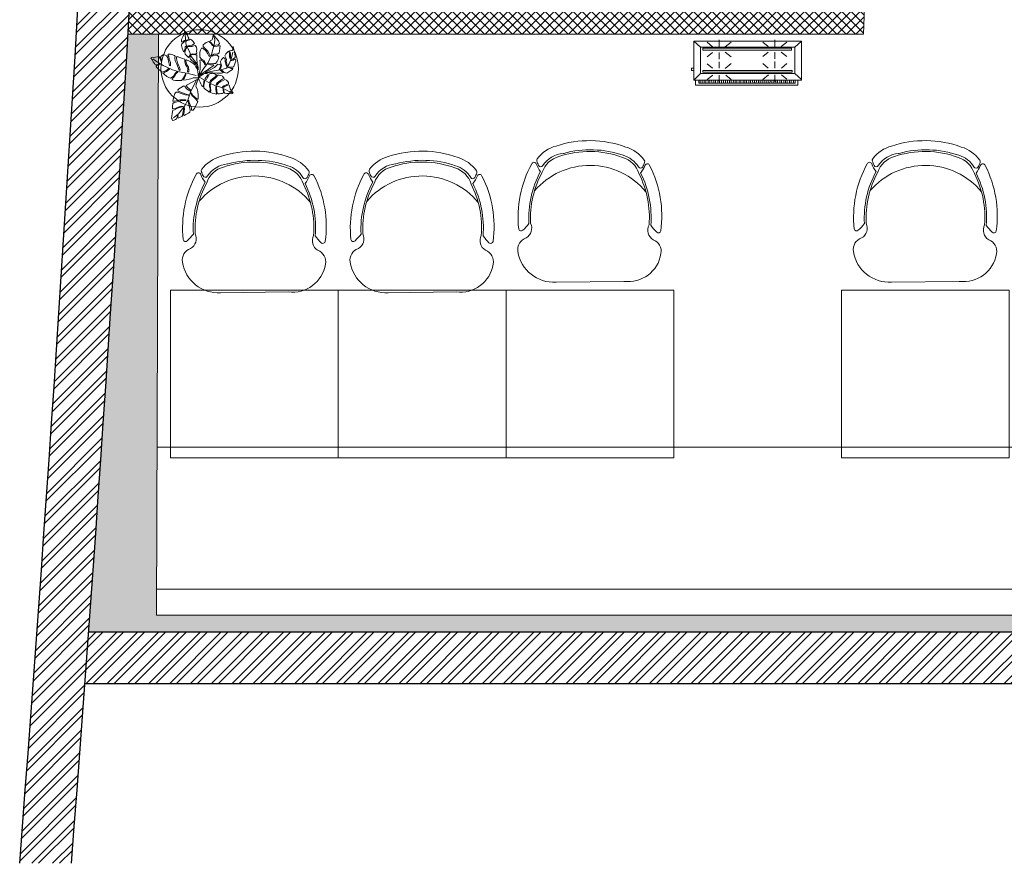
# Model space of a CAD drawing. Header units: millimetres. Extents: x 256680 to 410391, y -77299 to -22623.
# Tile 73 of 202: x 321822 to 325637, y -34256 to -30988. Entities that reach past the tile are written whole.
import ezdxf

# ---------------------------------------------------------------- set-up
doc = ezdxf.new("R2010")
doc.units = ezdxf.units.MM
doc.header["$LTSCALE"] = 2.5
doc.linetypes.add('HIDDENX2', pattern=[19.05, 12.7, -6.35])
for name, color, linetype, lineweight in [('ELEVATION 1', 143, 'Continuous', 18), ('ELEVATION 3', 23, 'Continuous', 13), ('FURNITURES', 30, 'Continuous', 15), ('HATCH LIGHT', 250, 'Continuous', 0), ('TREES', 55, 'Continuous', 5), ('WALL', 132, 'Continuous', 25)]:
    doc.layers.add(name, color=color, linetype=linetype, lineweight=lineweight)

# ---------------------------------------------------------------- blocks, each defined once
blk = doc.blocks.new('04P-CH~1')
blk.add_line((-0.6031, 0.6002), (-0.3259, 0.597))
for centre, radius, start, end in [((-0.6123, 0.4516), 0.1489, 86.4583, 170.8444), ((-0.3081, 0.4618), 0.1363, 9.1324, 97.5079), ((-0.7092, 0.4672), 0.0508, 170.8444, 251.0023), ((-0.2234, 0.474), 0.0508, 290.5941, 10.752), ((-0.7491, 0.3792), 0.0464, 334.7034, 59.6721), ((-0.181, 0.3871), 0.0464, 121.9243, 206.893), ((-0.3026, 0.3344), 0.456, 173.9296, 208.6243), ((-0.7462, 0.3807), 0.01, 46.5664, 168.9611), ((-0.9103, 0.2073), 0.2488, 38.0132, 46.5664), ((-0.6165, 0.3348), 0.3954, 333.0732, 4.5427), ((-0.6164, 0.3348), 0.4025, 333.2275, 4.6507), ((-0.6261, 0.3299), 0.456, 332.972, 7.6668), ((-0.0151, 0.2198), 0.2488, 135.03, 143.5831), ((-0.184, 0.3885), 0.01, 12.6352, 135.03), ((-0.3125, 0.3391), 0.4025, 176.9457, 208.3688), ((-0.3123, 0.339), 0.3954, 177.0537, 208.5232), ((-0.465, 0.421), 0.2985, 220.6848, 320.3883), ((-0.5509, 0.0634), 0.1433, 143.887, 158.5326), ((-0.5509, 0.0634), 0.1371, 154.5721, 162.6985), ((-0.6657, 0.118), 0.01, 32.6756, 154.5721), ((-0.5651, 0.1825), 0.1, 198.8658, 254.7715), ((-0.5651, 0.1825), 0.1095, 212.6756, 265.1902), ((-0.3595, 0.1854), 0.1, 286.8249, 342.7306), ((-0.3595, 0.1854), 0.1095, 286.8249, 328.9208), ((-0.2571, 0.1237), 0.01, 27.0243, 148.9208), ((-0.3704, 0.0659), 0.1433, 23.0638, 37.7094), ((-0.3704, 0.0659), 0.1371, 18.8979, 27.0243), ((-0.2294, 0.126), 0.01, 203.0638, 340.7704), ((-0.6935, 0.1195), 0.01, 200.826, 338.5326), ((-0.6722, 0.1012), 0.01, 162.6985, 217.1873), ((-0.5651, 0.1825), 0.1445, 217.1873, 254.7715), ((-0.4661, 0.4573), 0.3918, 251.3562, 290.2402), ((-0.3595, 0.1854), 0.1445, 286.8249, 324.409), ((-0.2501, 0.1071), 0.01, 324.409, 18.8979), ((-0.4661, 0.456), 0.435, 251.649, 289.9474), ((-0.5751, 0.0635), 0.01, 75.1708, 85.1902), ((-0.4624, 0.4792), 0.4208, 254.8305, 288.6631)]:
    blk.add_arc(centre, radius, start, end)
blk = doc.blocks.new('sdfvx')
at = {"layer": 'TREES'}
for p, q in [((2.9, 3.2), (23.7, -7.5)), ((23.7, -7.5), (56.9, -26.3)), ((56.9, -26.3), (77.7, -35.4)), ((77.7, -35.4), (104.4, -43.9)), ((104.4, -43.9), (135.7, -59.1)), ((135.7, -59.1), (160.2, -69.7))]:
    blk.add_line(p, q, dxfattribs=at)
for points in [[(-1.3, 38.9), (-10.2, 63.8), (-20.1, 72.7), (-38.5, 89.1), (-41, 94.8), (-40, 99.2), (-37.3, 106.3), (-39.7, 109.6), (-43.8, 101.4), (-47.3, 97), (-51.7, 101.3), (-56.3, 106.6), (-63.8, 112.6), (-64.3, 123), (-61.4, 131.8), (-57.4, 142.4), (-57.9, 150.7), (-62.5, 147.3), (-63.1, 140.3), (-66.7, 129.6), (-69.9, 124.7), (-73, 128.9), (-76.7, 141), (-81.1, 153.7), (-79.6, 161.3), (-71, 168.8), (-62.4, 177.1), (-67.7, 177.4), (-73.1, 171.6), (-80.7, 171), (-79.9, 182.5), (-74.7, 195), (-69.7, 206.8), (-65.6, 218.2), (-52.1, 202.6), (-49.2, 193.9), (-45.2, 189.6), (-48.3, 182.9), (-55.8, 179.5), (-58.2, 174.4), (-51.6, 177.2), (-43.2, 180.6), (-40.1, 184.7), (-32.8, 180.7), (-24.7, 173.7), (-18.8, 162.9), (-29.3, 155.8), (-42, 154.3), (-50.9, 153), (-51.1, 148.9), (-42.3, 149.3), (-31.9, 149.5), (-21.4, 153), (-15.1, 153.7), (-10, 145.9), (-8.3, 134.5), (-9.4, 127.2), (-7.5, 117.4), (-13.9, 112.9), (-26.6, 113.9), (-32.9, 113.6), (-33, 110.2), (-27.1, 110.6), (-14, 109.2), (-8.2, 109.6), (-7.2, 90.4), (-5.9, 70.7), (-1.8, 49.8)], [(165.3, 149.4), (168, 135.7), (170.3, 123.2), (173.6, 104), (174.2, 97.3), (162.8, 88.9), (155.4, 86.4), (153.3, 82.6), (157.9, 82.5), (165.2, 84.5), (171.4, 88.6), (176.4, 87.9), (177.7, 79.6), (174, 71.6), (168.5, 54.1), (162.5, 51.5), (150.8, 51.1), (141, 53.5), (137.8, 52), (142, 49.8), (155.1, 45.4), (163, 44.3), (161, 40.6), (154.2, 36), (144.2, 29.8), (134.1, 22.7), (122.5, 26.3), (113, 34.8), (105.2, 36.9), (109.2, 32.8), (116.2, 28.3), (115.5, 23.8), (108.8, 23.2), (87.1, 23.3), (50.4, 25.6), (31.9, 26.7), (52.7, 37.4), (75.6, 49.3), (91.7, 66.2), (103.1, 64), (104.3, 54.8), (97.8, 41.5), (99.6, 39.8), (106.4, 48.4), (109, 59.7), (105.8, 69.2), (104.5, 77.5), (110, 87.8), (118, 97.8), (126.8, 91.5), (127.1, 76.3), (130.8, 60.1), (135.3, 55.9), (133.8, 66.7), (132, 78.6), (132.6, 89.7), (128.7, 98.3), (124.6, 105), (130.5, 114.2), (137.8, 122.3), (142.4, 126.7), (147.2, 117.4), (147.2, 99.7), (150.4, 90.6), (152.3, 96.9), (151.2, 113.8), (150.3, 121.5), (146.8, 129.1), (156.6, 130.2), (161.3, 131.1)], [(-226.4, 96.3), (-222.5, 90.6), (-218.1, 84.3), (-214.3, 76.7), (-209.3, 68.5), (-205.8, 62.3), (-199.3, 61.8), (-192.5, 63.4), (-185, 69.4), (-184.2, 65.8), (-190.2, 60.5), (-199.7, 59.2), (-200.3, 54.9), (-197, 50), (-189, 41.8), (-182.1, 34.7), (-173.8, 27.7), (-164.1, 30.8), (-154.9, 33.8), (-148, 39), (-141.9, 44.3), (-137.8, 41.9), (-144.9, 35.5), (-151.8, 30.7), (-159.8, 27.1), (-164.9, 25.1), (-168.4, 22.1), (-163.4, 17.4), (-150.9, 6.4), (-141, 1.5), (-132.1, -0.7), (-118.9, 8.4), (-112.5, 19.4), (-103.6, 28.7), (-97.7, 26.9), (-106.5, 20.7), (-112, 10.1), (-119.2, 2.7), (-124.9, -2.6), (-124.6, -7.1), (-118.5, -10.1), (-108.5, -11.6), (-96.6, -11.5), (-81.3, -12), (-74.5, -4.6), (-66.8, 9.3), (-62, 21.4), (-59.9, 14.5), (-66.7, 0.5), (-70.1, -4.8), (-71.8, -7.6), (-70, -10.1), (-59.2, -8.5), (-44.6, -5.3), (-36.4, -3.4), (-25.8, -0.1), (-18.2, 1), (-0.1, 1), (-1.3, 14.4), (-2.3, 32.1), (-6.4, 42.9), (-13, 52.6), (-16.8, 62.8), (-27.5, 71), (-39.3, 77.5), (-56.6, 86.2), (-59.3, 82.6), (-58.7, 71.5), (-53.1, 61.5), (-47.6, 50.5), (-45.4, 38.3), (-46.3, 28.8), (-49.6, 27.5), (-52.7, 30.6), (-50.9, 43.1), (-57.1, 55.4), (-61.2, 63.5), (-64.8, 78.1), (-64.2, 88.6), (-76.4, 92.5), (-88.6, 96.5), (-100.7, 101.3), (-104.7, 97.9), (-104.8, 90.9), (-99.2, 72), (-94.2, 60.8), (-90.2, 51.4), (-86.5, 37.2), (-91.3, 34.8), (-97.1, 49.7), (-102.7, 65.5), (-110.9, 82.1), (-111.5, 93.2), (-109.9, 101.8), (-113.6, 106.3), (-126.6, 110.8), (-132.6, 112.5), (-142.2, 112.6), (-145.3, 109.5), (-141.2, 101.4), (-139, 88.8), (-133.4, 73), (-132.6, 63.2), (-133.4, 57.6), (-136.8, 58.5), (-138.6, 67.1), (-142, 80.4), (-145.6, 95), (-151.7, 105.1), (-161.5, 110.5), (-166.9, 109.5), (-174.9, 105.8), (-180.3, 99.1), (-175.7, 85.2), (-179.4, 80.5), (-180.9, 88.6), (-184.6, 96.6), (-187.4, 101.9), (-194.7, 99.9), (-204.5, 99.1), (-210.9, 97.3), (-219.5, 99)], [(165.1, -71.2), (159.6, -74.1), (154.6, -75.3), (145.4, -74.3), (134.4, -73), (125.4, -72.4), (121.2, -68.6), (120.5, -61.7), (119.5, -53.5), (116.4, -52.4), (117.8, -58.4), (118, -66.2), (116.4, -72.4), (113.3, -73.9), (106.1, -74.4), (99.3, -75.4), (93.8, -75.2), (87.5, -69.5), (86.7, -57.8), (86.1, -48.1), (85.7, -40), (81.7, -40.7), (82.2, -53), (84, -64.8), (85.6, -72.1), (86, -76), (83.9, -76.7), (74, -74.3), (65.6, -71.8), (57.6, -69.4), (58.1, -59.2), (57.7, -46.3), (56.1, -35.4), (56.3, -29.3), (53.9, -26.1), (52.1, -29.7), (53, -40.8), (55.2, -50.7), (54.8, -59.7), (51.1, -67.5), (47, -64.7), (41.7, -59.4), (33.7, -54.4), (25.8, -46.5), (26, -34.3), (29.2, -20.6), (28.5, -12.1), (25.8, -15.3), (24.9, -21.9), (24.1, -31.8), (23, -37.1), (23.3, -41.6), (20.5, -41.2), (16.6, -36.5), (11.4, -28), (8.7, -20.2), (4, -10.5), (0, 0), (6.9, 7.7), (15.7, 13.2), (22, 18.4), (29.3, 20.6), (39.7, 20.7), (46, 17.5), (43.2, 11.8), (36.5, 3.4), (32.2, -2.1), (31.3, -6.4), (37.3, -7.3), (41.9, -1.5), (48.6, 13.3), (52.7, 19.4), (56.9, 21.7), (65.2, 21.5), (75, 20.1), (81.5, 18.5), (84.9, 12.6), (78.6, 5.1), (66, -4.3), (57.2, -11.8), (54.6, -18.8), (56.7, -22), (62.7, -14.2), (71.1, -7.3), (79.6, -1.5), (86.6, 6.9), (92, 13.2), (97.6, 14), (106.7, 12), (113.3, 8.8), (122.3, -2.1), (113.4, -6), (97.1, -16.5), (89.3, -23.5), (85.4, -28.4), (84.1, -33.3), (89, -32.7), (94.3, -24.8), (105.1, -16.7), (114.6, -13.3), (125.3, -8), (133, -10.7), (138.6, -16.4), (142.1, -21.4), (143.2, -27.9), (131.4, -33), (120.9, -37), (114.1, -41.5), (116.9, -44.5), (124.5, -40.7), (132, -37.9), (142.5, -32.1), (145.8, -33.8), (147.3, -38.9), (151, -51.6), (157.4, -60.3), (163.3, -68.5)], [(-123.3, -201.7), (-115.2, -199.8), (-109.7, -197.5), (-103.9, -193.6), (-101.9, -186.6), (-99.6, -177.6), (-96.6, -178.6), (-97.7, -186.2), (-96.2, -190.1), (-93, -189.5), (-86.1, -185.3), (-79.5, -182.6), (-75.7, -177.9), (-74, -166.3), (-71.8, -151), (-70.6, -142.4), (-67.8, -140.7), (-66.9, -145.5), (-68.2, -160.6), (-71.6, -175.8), (-68.4, -178.3), (-59.5, -173.5), (-52.9, -170.8), (-46.7, -167.6), (-41.8, -162.6), (-39.4, -153.1), (-41.9, -137.7), (-45.2, -124.7), (-50, -111.1), (-48.8, -106), (-45.6, -109.1), (-43.5, -116.7), (-39.5, -128.1), (-33.8, -143), (-33.6, -152.9), (-25.7, -152.5), (-17.5, -141.2), (-13.6, -136), (-10.4, -128.2), (-3.8, -112.8), (-12.3, -100), (-21, -93.4), (-31.4, -83.1), (-34.5, -75.4), (-35.3, -70.1), (-32.1, -73.1), (-28, -81), (-18.3, -89.1), (-7.8, -99), (-2.4, -101.8), (-1.3, -97.3), (-1.1, -81.2), (-2.8, -64.4), (-6.2, -52), (-12.8, -40.1), (-11.6, -31.5), (-1.8, -3.3), (-15.6, -12.7), (-30.1, -19.5), (-56.8, -34.4), (-57, -36.5), (-52.4, -45.6), (-38.5, -56.1), (-36.4, -63.7), (-41.7, -60.3), (-56.4, -51.8), (-64.2, -39.6), (-70.3, -38.2), (-71, -37.8), (-73.4, -39.2), (-84.9, -46.4), (-93.4, -51.9), (-98.3, -56.9), (-95.6, -63), (-83.6, -66.8), (-70.3, -71.8), (-53.5, -77.8), (-46.3, -81.5), (-49.5, -82.1), (-63.3, -80.6), (-81.6, -74.3), (-99.8, -67.6), (-106.5, -67.1), (-111.7, -74.2), (-116.5, -89.6), (-120.7, -100.9), (-122.1, -110.6), (-110.6, -109.6), (-88.9, -103.4), (-71.2, -103.3), (-59.3, -103.5), (-60.4, -107.5), (-73.3, -106.7), (-86.6, -108.9), (-101.8, -113.5), (-115.1, -115.7), (-121.6, -121.5), (-122.8, -133.3), (-123.1, -146.2), (-109.4, -145.1), (-97.1, -139.1), (-81.9, -134.5), (-73.3, -135.7), (-83.6, -138.9), (-99.9, -143.8), (-113.4, -151.2), (-121.9, -152.6), (-124.2, -168.4), (-126.1, -181.6), (-127.3, -190.3), (-125.5, -195.2)]]:
    blk.add_lwpolyline(points, close=True, dxfattribs=at)
for points in [[(-7.7, 66.8), (-34.5, 102.6), (-43.2, 125.8), (-58.3, 156.2), (-62.1, 181.6), (-63.4, 210.4)], [(2.2, 10.2), (5, 26.5), (7.7, 41.8), (8.4, 57.4), (7.3, 73.8), (6.7, 84), (10.9, 85.4), (20.8, 79.9), (26.7, 71.5), (30.3, 61.8), (35.2, 64.2), (32.3, 72.2), (26.8, 83.1), (15.1, 89.8), (6.3, 99.2), (6.9, 110.2), (7.1, 121.9), (9.1, 132.2), (13.9, 141.1), (21, 141.1), (36.3, 127.8), (44, 114.5), (50.8, 101.9), (54.9, 105.9), (50.8, 116.1), (43.8, 127.2), (30.5, 140.8), (22.2, 149.5), (22.3, 157.1), (29.8, 163.6), (36.9, 167.7), (48.9, 173), (57.9, 165.2), (64.3, 153.6), (70.6, 151.7), (68.9, 157.5), (61, 166.2), (54, 173.3), (55.4, 176.1), (65.7, 181.2), (68.5, 193.5), (70.1, 204.9), (77.6, 196.7), (85.9, 187.4), (95.3, 175.5), (99.2, 163.8), (95.7, 157.2), (81.7, 155.2), (73.9, 153.2), (76.3, 148.9), (88.2, 150.7), (97, 152), (103.2, 153.1), (101.4, 140.7), (100.2, 128.7), (98.3, 118.9), (91.2, 115.3), (73.5, 112.3), (66.4, 108.3), (63.1, 103.2), (69.4, 104.8), (77, 108.3), (88.7, 108.6), (96.2, 101), (93.8, 87.6), (88.4, 78.3), (81.4, 68.2), (73.3, 68.3), (56, 67.8), (45, 68.4), (48.1, 65.4), (57.4, 63), (70.4, 62.2), (72.5, 59.3), (68.4, 55.4), (58.9, 49.1), (48.3, 42.1), (2.2, 10.2)], [(7.1, 16.6), (24.6, 42.9), (45.7, 73.3), (59.9, 105.2), (68.8, 135.8), (76.5, 164.5), (77.1, 183.1), (72.5, 197)], [(49, 29.8), (74.4, 33.8), (106, 38.8), (132.5, 47.2), (145.5, 66.6), (156.7, 95.3), (163.7, 123.1)], [(-11.4, 11.4), (-48.8, 21.2), (-90, 28.5), (-123.3, 39), (-167.1, 59.3), (-204.3, 81.9), (-215.3, 91.4)], [(-10.9, -12.4), (-38, -67.1), (-48.5, -100.9), (-65.4, -131.7), (-95.4, -170.4), (-117.8, -189)]]:
    blk.add_lwpolyline(points, dxfattribs=at)
for radius, start, end in [(74.1, 67.956, 75.265), (74.1, 51.3208, 54.2527), (74.1, 9.8228, 13.0821), (101.6, 19.2215, 20.0213), (101.6, 238.6692, 240.9865)]:
    blk.add_arc((2.6, 7.3), radius, start, end, dxfattribs=at)
blk = doc.blocks.new('kjdfhjakld')
for points in [[(212.7, 83.3), (212.7, 106.6), (-261.8, 106.6), (-261.8, 83.3)], [(-261.8, 83.3), (-261.8, 106.6), (212.7, 106.6), (212.7, 83.3)], [(-241.7, 83.2), (-241.6, 97.6), (-241.6, 97.6)], [(-231.3, 85.5), (-231.2, 97.5), (-231.2, 97.5)], [(-223.3, 85.4), (-223.2, 97.5), (-223.2, 97.5)], [(-212.8, 85.3), (-212.7, 97.4), (-212.7, 97.4)], [(-204.8, 85.3), (-204.7, 97.3), (-204.7, 97.3)], [(-196.8, 85.2), (-196.7, 97.2), (-196.7, 97.2)], [(-186.3, 85.1), (-186.2, 97.1), (-186.2, 97.1)], [(-177.5, 85), (-177.4, 97.1), (-177.4, 97.1)], [(-167.9, 85), (-167.8, 97), (-167.8, 97)], [(-159.1, 84.9), (-159, 96.9), (-159, 96.9)], [(-151, 84.8), (-150.9, 96.8), (-150.9, 96.8)], [(-140.6, 84.7), (-140.5, 99.2), (-140.5, 99.2)], [(-132.6, 84.7), (-132.4, 99.1), (-132.4, 99.1)], [(-124.5, 84.6), (-124.4, 99), (-124.4, 99)], [(-114.1, 84.5), (-114, 98.9), (-114, 98.9)], [(-106.1, 84.4), (-106, 98.9), (-106, 98.9)], [(-95.7, 84.3), (-95.5, 98.8), (-95.5, 98.8)], [(-87.6, 84.3), (-87.5, 98.7), (-87.5, 98.7)], [(-79.6, 84.2), (-79.5, 98.7), (-79.5, 98.7)], [(-69.2, 84.1), (-69, 98.6), (-69, 98.6)], [(-61.1, 84), (-61, 98.5), (-61, 98.5)], [(-50.7, 84), (-52.2, 98.4), (-52.2, 98.4)], [(-42.7, 83.9), (-42.6, 98.3), (-42.6, 98.3)], [(-33.9, 83.8), (-33.7, 98.3), (-33.7, 98.3)], [(-23.4, 83.7), (-23.3, 98.2), (-23.3, 98.2)], [(-15.4, 83.7), (-15.3, 98.1), (-15.3, 98.1)], [(-7.4, 83.6), (-7.3, 98), (-7.3, 98)], [(3.1, 83.5), (3.2, 98), (3.2, 98)], [(11.1, 83.4), (11.2, 97.9), (11.2, 97.9)], [(21.5, 83.3), (21.6, 97.8), (21.6, 97.8)], [(29.5, 83.3), (29.7, 97.7), (29.7, 97.7)], [(37.6, 83.2), (37.7, 97.7), (37.7, 97.7)], [(48, 83.1), (48.1, 97.6), (48.1, 97.6)], [(56, 83.1), (56.1, 97.5), (56.1, 97.5)], [(64.9, 83), (65, 97.4), (65, 97.4)], [(74.5, 84.5), (74.6, 97.3), (74.6, 97.3)], [(83.3, 84.4), (83.4, 97.3), (83.4, 97.3)], [(93, 84.4), (93.1, 97.2), (93.1, 97.2)], [(101.8, 84.3), (101.9, 97.1), (101.9, 97.1)], [(109.8, 84.2), (109.9, 97), (109.9, 97)], [(120.2, 84.1), (120.4, 97), (120.4, 97)], [(128.3, 84.1), (128.4, 96.9), (128.4, 96.9)], [(138.7, 84), (136.4, 96.8), (136.4, 96.8)], [(146.7, 83.9), (146.8, 96.7), (146.8, 96.7)], [(154.8, 83.8), (154.9, 96.7), (154.9, 96.7)], [(165.2, 83.7), (165.3, 98.2), (165.3, 98.2)], [(173.2, 83.7), (173.3, 98.1), (173.3, 98.1)], [(182, 83.6), (182.2, 98), (182.2, 98)], [(191.7, 83.5), (191.8, 98), (191.8, 98)], [(-247.4, 52.9), (-278.2, 80.9), (-278.2, 80.9)], [(-186, 58.2), (-210, 79.1), (-210, 79.1)], [(-154.7, 58.1), (-154.6, 89.4), (-154.6, 89.4)], [(-125.8, 58), (-99.3, 80.4), (-99.3, 80.4)], [(73.2, 59.7), (48.4, 79.9), (48.4, 79.9)], [(103.7, 59.6), (103.8, 90.1), (103.8, 90.1)], [(132.6, 59.5), (159.2, 79.5), (159.2, 79.5)], [(190.4, 52.9), (221, 83.3), (221, 83.3)], [(-186.1, 27.7), (-210.3, 5.3), (-210.3, 5.3)], [(-154.8, 27.6), (-154.9, -3.7), (-154.9, -3.7)], [(-124.3, 27.5), (-99.5, 6.5), (-99.5, 6.5)], [(75.5, 28.4), (48.2, 6), (48.2, 6)], [(103.6, 28.3), (103.5, -2.2), (103.5, -2.2)], [(134.9, 28.2), (158.9, 8.1), (158.9, 8.1)], [(220.8, 28), (231.2, 27.9), (231.3, 38.4), (220.8, 38.4)], [(-183.9, -46.2), (-210.4, -26), (-210.4, -26)], [(-155.1, -46.3), (-155, -15.8), (-155, -15.8)], [(-124.6, -46.4), (-99.6, -26.4), (-99.6, -26.4)], [(75.3, -47), (48.1, -24.5), (48.1, -24.5)], [(103.4, -45.5), (103.5, -14.2), (103.5, -14.2)], [(134.7, -45.6), (158.8, -24.8), (158.8, -24.8)], [(-247.4, -69.3), (-278.8, -97.2), (-278.8, -97.2)], [(-184, -73.5), (-210.6, -93.4), (-210.6, -93.4)], [(-155.1, -73.6), (-155.2, -104.1), (-155.2, -104.1)], [(-124.6, -73.7), (-99.8, -93.8), (-99.8, -93.8)], [(75.2, -71.9), (47.9, -92.7), (47.9, -92.7)], [(103.3, -72), (103.2, -103.3), (103.2, -103.3)], [(134.6, -72.1), (158.6, -93), (158.6, -93)], [(190.4, -69.3), (220.4, -97.2), (220.4, -97.2)]]:
    blk.add_lwpolyline(points)
for points in [[(198.2, 97.9), (-249.8, 97.9), (-249.8, 83.3), (198.2, 83.2)], [(221, 83.3), (-278.8, 83.3), (-278.8, -97.2), (221, -97.2)], [(190.4, 52.9), (190.4, -69.3), (-247.4, -69.3), (-247.4, 52.9)], [(-247.4, -69.3), (190.4, -69.3), (190.4, 52.9), (-247.4, 52.9)], [(179.9, 46.6), (-235, 46.6), (-235, 38.3), (179.9, 38.3)], [(-235, 38.3), (179.9, 38.3), (179.9, 46.6), (-235, 46.6)], [(179.6, -56.2), (-233, -56.2), (-233, -64.5), (179.6, -64.5)], [(-233, -64.5), (179.6, -64.5), (179.6, -56.2), (-233, -56.2)]]:
    blk.add_lwpolyline(points, close=True)

msp = doc.modelspace()

# ---------------------------------------------------------------- hatches: boundary and pattern name
at = {"layer": 'HATCH LIGHT', "true_color": 0x636466}
h = msp.add_hatch(dxfattribs=at)
h.set_pattern_fill('ANSI32', color=251, scale=6)
h.set_pattern_definition([(45, (257511.52, -46725.026), (-40.411153, 40.411153), []), (45, (257538.46, -46725.026), (-40.411153, 40.411153), [])])
h.paths.add_polyline_path([(334654.4, -32590), (334460.4, -32638.8), (334642, -33359.7), (322089.3, -33359.6, -0.000263), (322074.8, -33559.6), (334898.6, -33559.7)])
h.paths.add_polyline_path([(322503.3, -25157.1), (322303.2, -25157.1, -0.011972), (321822, -34256), (322022.5, -34256, 0.01196)])
h.paths.add_polyline_path([(322486.9, -25697.6), (332165.8, -26046.6, 0.003501), (332659.9, -26800.6), (332827.5, -26691.5), (332277.4, -25850.5), (322493.1, -25497.7, -0.000262)])
h = msp.add_hatch(dxfattribs=at)
h.set_pattern_fill('ANSI37', color=251, scale=8)
h.set_pattern_definition([(45, (257511.52, -46725.026), (-17.960512, 17.960512), []), (135, (257511.52, -46725.026), (-17.960512, -17.960512), [])])
edge = h.paths.add_edge_path()
edge.add_line((325280.4, -25798.3), (322486.9, -25697.6))
edge.add_arc((132089.5, -19659.4), 190493.1, 356.573537, 358.183559, ccw=False)
edge.add_line((322242.1, -31044.7), (325091.3, -31044.7))
edge.add_line((325091.3, -31044.7), (325217.8, -27535.7))
edge.add_line((325217.8, -27535.7), (325117.8, -27532.1))
edge.add_line((325117.8, -27532.1), (325088.6, -28343.5))
edge.add_line((325088.6, -28343.5), (325088.6, -28343.5))
edge.add_line((325088.6, -28343.5), (325023.7, -30142.4))
edge.add_line((325023.7, -30142.4), (324994.8, -30944.7))
edge.add_line((324994.8, -30944.7), (322363.1, -30944.7))
edge.add_line((322363.1, -30944.7), (322489.1, -27449.3))
edge.add_line((322489.1, -27449.3), (323488.5, -27485.3))
edge.add_line((323488.5, -27485.3), (323529.9, -27486.8))
edge.add_line((323529.9, -27486.8), (323533.5, -27386.9))
edge.add_line((323533.5, -27386.9), (322492.7, -27349.3))
edge.add_line((322492.7, -27349.3), (322548.6, -25799.9))
edge.add_line((322548.6, -25799.9), (324047.7, -25853.9))
edge.add_line((324047.7, -25853.9), (324036.9, -26153.7))
edge.add_line((324036.9, -26153.7), (324013.5, -26801.7))
edge.add_line((324013.5, -26801.7), (324010.8, -26874.9))
edge.add_line((324010.8, -26874.9), (324110.8, -26878.5))
edge.add_line((324110.8, -26878.5), (324147.6, -25857.5))
edge.add_line((324147.6, -25857.5), (325176.9, -25894.7))
edge.add_line((325176.9, -25894.7), (325150.3, -26632.7))
edge.add_line((325150.3, -26632.7), (325250.2, -26636.3))
edge.add_line((325250.2, -26636.3), (325280.4, -25798.3))
h = msp.add_hatch(dxfattribs=at)
h.set_pattern_fill('ANSI36', color=251, scale=7)
h.set_pattern_definition([(45, (257511.52, -46725.026), (11.786586, 43.2174826), [55.5625, -11.1125, 0, -11.1125])])
h.paths.add_polyline_path([(334642, -33359.7), (334460.4, -32638.8), (334397.4, -32654.7), (334558.6, -33294.7), (322352.3, -33294.6), (322359.6, -31044.7), (322242.1, -31044.7, -0.003045), (322089.3, -33359.6)])

# ---------------------------------------------------------------- linework, layer by layer
at = {"layer": 'ELEVATION 1'}
for q in [(325217.8, -27535.7), (322242.1, -31044.7)]:
    msp.add_line((325091.3, -31044.7), q, dxfattribs=at)
msp.add_lwpolyline([(322359.6, -31044.7), (322352.3, -33294.6), (334558.6, -33294.7), (334397.4, -32654.7), (334460.4, -32638.8)], dxfattribs=at)
at = {"layer": 'ELEVATION 3'}
msp.add_circle((322519.4, -31177.3), 150, dxfattribs=at)
at = {"layer": 'FURNITURES'}
msp.add_line((322354.4, -32644.6), (334437.1, -32644.7), dxfattribs=at)
for points in [[(323056.4, -32685.5), (323056.4, -32035.5), (322406.4, -32035.5), (322406.4, -32685.5)], [(323706.4, -32685.5), (323706.4, -32035.5), (323056.4, -32035.5), (323056.4, -32685.5)], [(324356.4, -32685.5), (324356.4, -32035.5), (323706.4, -32035.5), (323706.4, -32685.5)], [(325656.4, -32685.5), (325656.4, -32035.5), (325006.4, -32035.5), (325006.4, -32685.5)]]:
    msp.add_lwpolyline(points, close=True, dxfattribs=at)
msp.add_lwpolyline([(322352.6, -33194.6), (334533.4, -33194.7)], dxfattribs=at)
at = {"layer": 'WALL'}
for p, q in [((322089.3, -33359.6), (334642, -33359.7)), ((322074.8, -33559.6), (334898.6, -33559.7))]:
    msp.add_line(p, q, dxfattribs=at)
for radius, start, end in [(190293.1, 355.600756, 358.344479), (190493.1, 355.605384, 358.346214)]:
    msp.add_arc((132089.5, -19659.4), radius, start, end, dxfattribs=at)

# ---------------------------------------------------------------- block references
at = {"layer": 'FURNITURES', "xscale": -946.5666576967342, "yscale": 946.5666576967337, "zscale": 946.5666576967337, "rotation": 179.9995000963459}
for p in [(324471.1, -31437), (325771.1, -31437), (323171.1, -31477.8), (323821.1, -31477.8)]:
    msp.add_blockref('04P-CH~1', p, dxfattribs=at)
at = {"layer": 'HATCH LIGHT', "linetype": 'HIDDENX2', "xscale": 0.8349327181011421, "yscale": 0.8349327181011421, "zscale": 0.8349327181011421, "rotation": 180}
msp.add_blockref('kjdfhjakld', (324618.6, -31153.2), dxfattribs=at)
at = {"layer": 'TREES', "xscale": 0.8164613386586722, "yscale": 0.8164613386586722, "zscale": 0.8164613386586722}
msp.add_blockref('sdfvx', (322514.7, -31214.2), dxfattribs=at)

doc.saveas('drawing.dxf')
